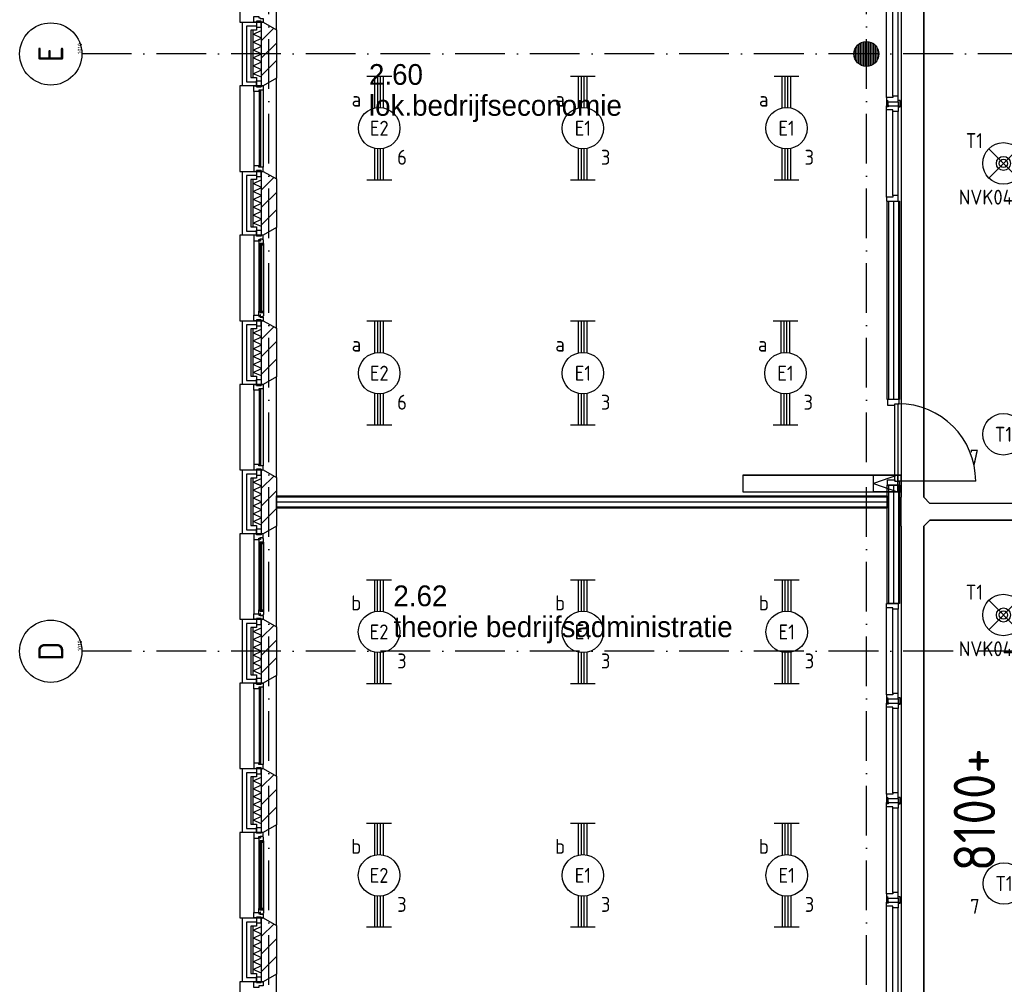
# Model space of a CAD drawing. Header units: millimetres. Extents: x -6587 to 112313, y 244 to 84344.
# Tile 6 of 63: x 14595 to 26460, y 23292 to 34920. Entities that reach past the tile are written whole.
import ezdxf
from ezdxf.enums import TextEntityAlignment as Align

# ---------------------------------------------------------------- set-up
doc = ezdxf.new("R2010")
doc.units = ezdxf.units.MM
doc.header["$LTSCALE"] = 100
doc.linetypes.add('B-SL0', pattern=[100000000.0, 0, -100000000.0])
doc.linetypes.add('DASHDOT', pattern=[9, 6, -1.5, 0, -1.5])
doc.layers.get('0').update_dxf_attribs({"color": 9, "linetype": 'CONTINUOUS'})
for name, color, linetype in [('AL$1----_TEKST', 7, 'CONTINUOUS'), ('AL$7----_STRAMIEN', 1, 'DASHDOT'), ('AL21----_BUITENWAND', 4, 'CONTINUOUS'), ('AL21K---_ISOLATIE', 1, 'CONTINUOUS'), ('AL22----_BINNENWAND', 7, 'CONTINUOUS'), ('AL28----_KONSTRUKTIE', 3, 'CONTINUOUS'), ('AL31----_BUITENKOZ', 7, 'CONTINUOUS'), ('AL32----_BINNENKOZ', 7, 'CONTINUOUS'), ('AL32----_DRAAIRICHTING', 1, 'CONTINUOUS'), ('ALL-----_REFLIJNEN', 8, 'CONTINUOUS'), ('ALN-----_BLOCKNAAM', 2, 'CONTINUOUS'), ('ALXA3---_VOLZWART', 14, 'CONTINUOUS'), ('ALXAA---_GEWBETON', 12, 'CONTINUOUS'), ('ALXAB---_PREFABBETON', 1, 'CONTINUOUS'), ('BOUW', 8, 'CONTINUOUS'), ('EB63101-_ATTRIB', 2, 'CONTINUOUS'), ('EB63501-_ATTRIB', 2, 'CONTINUOUS'), ('EL63101-_LICHT-ARM', 3, 'CONTINUOUS'), ('EL63501-_NOODVRL-ARM', 3, 'CONTINUOUS'), ('KABELGOOT1', 8, 'CONTINUOUS'), ('LIJN025', 10, 'CONTINUOUS')]:
    doc.layers.add(name, color=color, linetype=linetype)
doc.styles.add('1_8', font='iso', dxfattribs={"width": 0.7, "height": 1.8})
doc.styles.add('2_0', font='iso', dxfattribs={"height": 200})
doc.styles.add('BURO-025', font='BUROFONT.shx', dxfattribs={"height": 250})
doc.styles.add('NORATT', font='isocp.shx')
doc.styles.get("Standard").update_dxf_attribs({"font": 'iso.shx'})

# ---------------------------------------------------------------- blocks, each defined once
blk = doc.blocks.new('ES3G00')
blk.add_circle((0, 0), 2.5)
at = {"color": 6, "style": '1_8'}
for tag, flags, p in [('SCHAK', 8, (3.5, 2.75)), ('A_CODE', 8, (0, 0)), ('GROEP', 8, (-3.5, -2.75)), ('KAST', 9, (3.5, -2.75))]:
    blk.add_attdef(tag, text='', height=1.8, dxfattribs=dict(at, flags=flags)).set_placement(p, align=Align.MIDDLE)
blk = doc.blocks.new('EJ3T20')
at = {"color": 0}
for p, q in [((-6.25, -1.5), (-6.25, 1.5)), ((6.25, -1.5), (6.25, 1.5)), ((-6.25, 0.52), (-2.44, 0.52)), ((-6.25, 0.17), (-2.49, 0.17)), ((2.44, 0.52), (6.25, 0.52)), ((2.49, 0.17), (6.25, 0.17)), ((-6.25, -0.17), (-2.49, -0.17)), ((-6.25, -0.52), (-2.44, -0.52)), ((2.44, -0.52), (6.25, -0.52)), ((2.49, -0.17), (6.25, -0.17))]:
    blk.add_line(p, q, dxfattribs=at)
blk.add_circle((0, 0), 2.5, dxfattribs=at)
at = {"color": 6, "style": '1_8'}
for tag, flags, p in [('SCHAK', 8, (3.5, 2.75)), ('A_CODE', 8, (0, 0)), ('GROEP', 8, (-3.5, -2.75)), ('KAST', 9, (3.5, -2.75))]:
    blk.add_attdef(tag, text='', height=1.8, dxfattribs=dict(at, flags=flags)).set_placement(p, align=Align.MIDDLE)
blk = doc.blocks.new('ES3G01')
at = {"color": 0}
for p, q in [((-1.77, 1.77), (1.77, -1.77)), ((1.77, 1.77), (-1.77, -1.77))]:
    blk.add_line(p, q, dxfattribs=at)
at = {"color": 6}
blk.add_lwpolyline([(1.77, -1.77), (1.75, -1.75)], dxfattribs=at)
blk.add_circle((0, 0), 2.5)
at = {"color": 0}
for radius in [0.85, 0.5]:
    blk.add_circle((0, 0), radius, dxfattribs=at)
at = {"color": 6, "style": '1_8'}
for tag, flags, p in [('A_CODE', 8, (-3.5, 2.75)), ('SCHAK', 8, (3.5, 2.75)), ('GROEP', 8, (-3.5, -2.75)), ('KAST', 9, (3.5, -2.75))]:
    blk.add_attdef(tag, text='', height=1.8, dxfattribs=dict(at, flags=flags)).set_placement(p, align=Align.MIDDLE)
blk = doc.blocks.new('1010')
at = {"layer": 'AL$7----_STRAMIEN', "color": 7, "linetype": 'Continuous'}
blk.add_circle((0, 750), 750, dxfattribs=at)
at = {"layer": 'AL$7----_STRAMIEN', "color": 3, "linetype": 'Continuous'}
blk.add_attdef('STR-NAAM', text='', height=600, rotation=360, dxfattribs=at).set_placement((0, 750), align=Align.MIDDLE)
at = {"layer": 'ALN-----_BLOCKNAAM', "linetype": 'Continuous'}
blk.add_text('1010', height=100, dxfattribs=at).set_placement((0, 0))
blk = doc.blocks.new('EH100001')
at = {"linetype": 'ByBlock'}
for p, q in [((1, 0.5, 1), (0, 0.5, 1)), ((0, -0.5, 1), (1, -0.5, 1))]:
    blk.add_line(p, q, dxfattribs=at)
blk.add_lwpolyline([(0, -0.5), (1, 0), (0, 0.5)], dxfattribs=at)
blk.add_lwpolyline([(0, -0.5), (1, 0), (0, 0.5)], dxfattribs=at)
blk.add_lwpolyline([(1, -0.5), (0, -0.5), (0, 0.5), (1, 0.5)], close=True, dxfattribs=at)
at = {"linetype": 'ByBlock', "invisible_edges": 15}
for points in [[(1, -0.5), (0, -0.5), (0, 0.5), (1, 0.5)], [(0, 0.5), (1, 0.5), (1, 0.5, 1), (0, 0.5, 1)], [(0, -0.5, 1), (1, -0.5, 1), (1, -0.5), (0, -0.5)]]:
    blk.add_3dface(points, dxfattribs=at)
at = {"style": '2_0', "flags": 8}
blk.add_attdef('FUNCTIE', text='', height=0.5, dxfattribs=at).set_placement((0.5, 0), align=Align.MIDDLE)
at = {"flags": 9}
blk.add_attdef('SCHOT', text='', height=0.5, dxfattribs=at).set_placement((0.5, 0), align=Align.MIDDLE)
blk = doc.blocks.new('EH100000')
at = {"linetype": 'ByBlock'}
for p, q in [((1, 0.5), (0, 0.5)), ((1, 0.5, 1), (0, 0.5, 1)), ((0, -0.5, 1), (1, -0.5, 1)), ((1, -0.5), (0, -0.5))]:
    blk.add_line(p, q, dxfattribs=at)
at = {"linetype": 'ByBlock', "invisible_edges": 15}
for points in [[(1, -0.5), (0, -0.5), (0, 0.5), (1, 0.5)], [(0, 0.5), (1, 0.5), (1, 0.5, 1), (0, 0.5, 1)], [(0, -0.5, 1), (1, -0.5, 1), (1, -0.5), (0, -0.5)]]:
    blk.add_3dface(points, dxfattribs=at)
at = {"linetype": 'ByBlock', "style": '2_0', "flags": 8}
blk.add_attdef('FUNCTIE', text='', height=0.5, dxfattribs=at).set_placement((0.5, 0), align=Align.MIDDLE)
at = {"linetype": 'ByBlock', "flags": 9}
blk.add_attdef('SCHOT', text='', height=0.5, dxfattribs=at).set_placement((0.5, 0), align=Align.MIDDLE)
blk = doc.blocks.new('EH100005')
blk.add_lwpolyline([(-1, -0.5), (0, -0.5), (0, 0.5), (-1, 0.5)])
at = {"style": '2_0', "flags": 9}
blk.add_attdef('HULPSTUK', text='', height=0.5, dxfattribs=at).set_placement((0, 0), align=Align.MIDDLE)
blk = doc.blocks.new('KG3FEF')
at = {"linetype": 'B-SL0'}
for p, q in [((-175, 135), (-175, -135)), ((175, -135), (175, 135)), ((-100, -210), (100, -210))]:
    blk.add_line(p, q, dxfattribs=at)
at = {"linetype": 'ByBlock'}
for points in [[(-175, 135), (0, 135), (0, 135), (175, 135)], [(-100, -210), (-100, -210), (-175, -135), (-175, -135)], [(175, -135), (175, -135), (100, -210), (100, -210)]]:
    blk.add_lwpolyline(points, dxfattribs=at)
at = {"flags": 3}
blk.add_attdef('HULPSTUK', (0, 0), '', height=1, rotation=270, dxfattribs=at)
blk = doc.blocks.new('A$Cb38f1ce1')
at = {"layer": 'ALXAA---_GEWBETON'}
h = blk.add_hatch(dxfattribs=at)
h.set_pattern_fill('GEWPBET', color=8, scale=100, angle=90, style=0)
h.set_pattern_definition([(90, (21547.848, 27979.993), (-20, 6e-15), [])])
edge = h.paths.add_edge_path()
edge.add_arc((21548, 27980), 150, 0, 360)
at = {"layer": 'AL$7----_STRAMIEN', "color": 1}
for p, q in [((14348, 1456), (14348, 70113)), ((31593, 27980), (12094, 27980)), ((31593, 20780), (12094, 20780))]:
    blk.add_line(p, q, dxfattribs=at)
blk.add_lwpolyline([(21548, 1456), (21548, 70088)], dxfattribs=at)
at = {"layer": 'AL21----_BUITENWAND', "color": 8}
for p, q in [((14028, 27595), (14028, 28365)), ((14028, 28365), (14197, 28365)), ((14197, 28365), (14197, 28265)), ((14197, 28265), (14128, 28265)), ((14128, 28265), (14128, 27695)), ((14128, 27695), (14197, 27695)), ((14197, 27695), (14197, 27595)), ((14197, 27595), (14028, 27595)), ((14028, 25795), (14028, 26565)), ((14028, 26565), (14197, 26565)), ((14197, 26465), (14128, 26465)), ((14128, 26465), (14128, 25895)), ((14197, 26565), (14197, 26465)), ((14128, 25895), (14197, 25895)), ((14197, 25895), (14197, 25795)), ((14197, 25795), (14028, 25795)), ((14028, 23995), (14028, 24765)), ((14028, 24765), (14197, 24765)), ((14197, 24765), (14197, 24665)), ((14197, 24665), (14128, 24665)), ((14128, 24665), (14128, 24095)), ((14128, 24095), (14197, 24095)), ((14197, 24095), (14197, 23995)), ((14197, 23995), (14028, 23995)), ((14028, 22195), (14028, 22965)), ((14028, 22965), (14197, 22965)), ((14197, 22965), (14197, 22865)), ((14197, 22865), (14128, 22865)), ((14128, 22865), (14128, 22295)), ((14197, 22195), (14028, 22195)), ((14128, 22295), (14197, 22295)), ((14197, 22295), (14197, 22195)), ((14028, 20395), (14028, 21165)), ((14028, 21165), (14197, 21165)), ((14197, 21165), (14197, 21065)), ((14197, 21065), (14128, 21065)), ((14128, 21065), (14128, 20495)), ((14128, 20495), (14197, 20495)), ((14197, 20495), (14197, 20395)), ((14197, 20395), (14028, 20395)), ((14028, 18595), (14028, 19365)), ((14028, 19365), (14197, 19365)), ((14197, 19365), (14197, 19265)), ((14197, 19265), (14128, 19265)), ((14128, 19265), (14128, 18695)), ((14128, 18695), (14197, 18695)), ((14197, 18695), (14197, 18595)), ((14197, 18595), (14028, 18595)), ((14028, 16795), (14028, 17565)), ((14028, 17565), (14197, 17565)), ((14197, 17565), (14197, 17465)), ((14197, 17465), (14128, 17465)), ((14128, 17465), (14128, 16895)), ((14128, 16895), (14197, 16895)), ((14197, 16895), (14197, 16795)), ((14197, 16795), (14028, 16795))]:
    blk.add_line(p, q, dxfattribs=at)
at = {"layer": 'AL21K---_ISOLATIE', "color": 8, "linetype": 'Continuous'}
for p, q in [((14158, 27695), (14158, 28265)), ((14158, 28217), (14258, 28261)), ((14258, 27695), (14258, 28265)), ((14258, 28170), (14158, 28217)), ((14158, 28122), (14258, 28170)), ((14258, 28075), (14158, 28122)), ((14158, 28027), (14258, 28075)), ((14258, 27980), (14158, 28027)), ((14158, 27932), (14258, 27980)), ((14258, 27885), (14158, 27932)), ((14158, 27837), (14258, 27885)), ((14258, 27790), (14158, 27837)), ((14158, 27742), (14258, 27790)), ((14258, 27699), (14158, 27742)), ((14158, 25895), (14158, 26465)), ((14158, 26417), (14258, 26461)), ((14258, 25895), (14258, 26465)), ((14258, 26370), (14158, 26417)), ((14158, 26322), (14258, 26370)), ((14258, 26275), (14158, 26322)), ((14158, 26227), (14258, 26275)), ((14258, 26180), (14158, 26227)), ((14158, 26132), (14258, 26180)), ((14258, 26085), (14158, 26132)), ((14158, 26037), (14258, 26085)), ((14258, 25990), (14158, 26037)), ((14158, 25942), (14258, 25990)), ((14258, 25899), (14158, 25942)), ((14158, 24095), (14158, 24665)), ((14158, 24617), (14258, 24661)), ((14258, 24570), (14158, 24617)), ((14158, 24522), (14258, 24570)), ((14258, 24095), (14258, 24665)), ((14258, 24475), (14158, 24522)), ((14158, 24427), (14258, 24475)), ((14258, 24380), (14158, 24427)), ((14158, 24332), (14258, 24380)), ((14258, 24285), (14158, 24332)), ((14158, 24237), (14258, 24285)), ((14258, 24190), (14158, 24237)), ((14158, 24142), (14258, 24190)), ((14258, 24099), (14158, 24142)), ((14158, 22295), (14158, 22865)), ((14158, 22817), (14258, 22861)), ((14258, 22770), (14158, 22817)), ((14258, 22295), (14258, 22865)), ((14158, 22722), (14258, 22770)), ((14258, 22675), (14158, 22722)), ((14158, 22627), (14258, 22675)), ((14258, 22580), (14158, 22627)), ((14158, 22532), (14258, 22580)), ((14258, 22485), (14158, 22532)), ((14158, 22437), (14258, 22485)), ((14258, 22390), (14158, 22437)), ((14158, 22342), (14258, 22390)), ((14258, 22299), (14158, 22342)), ((14158, 20495), (14158, 21065)), ((14158, 21017), (14258, 21061)), ((14258, 20970), (14158, 21017)), ((14258, 20495), (14258, 21065)), ((14158, 20922), (14258, 20970)), ((14258, 20875), (14158, 20922)), ((14158, 20827), (14258, 20875)), ((14258, 20780), (14158, 20827)), ((14158, 20732), (14258, 20780)), ((14258, 20685), (14158, 20732)), ((14158, 20637), (14258, 20685)), ((14258, 20590), (14158, 20637)), ((14158, 20542), (14258, 20590)), ((14258, 20499), (14158, 20542)), ((14158, 18695), (14158, 19265)), ((14158, 19217), (14258, 19261)), ((14258, 18695), (14258, 19265)), ((14258, 19170), (14158, 19217)), ((14158, 19122), (14258, 19170)), ((14258, 19075), (14158, 19122)), ((14158, 19027), (14258, 19075)), ((14258, 18980), (14158, 19027)), ((14158, 18932), (14258, 18980)), ((14258, 18885), (14158, 18932)), ((14158, 18837), (14258, 18885)), ((14258, 18790), (14158, 18837)), ((14158, 18742), (14258, 18790)), ((14258, 18699), (14158, 18742)), ((14158, 16895), (14158, 17465)), ((14158, 17417), (14258, 17461)), ((14258, 16895), (14258, 17465)), ((14258, 17370), (14158, 17417)), ((14158, 17322), (14258, 17370)), ((14258, 17275), (14158, 17322)), ((14158, 17227), (14258, 17275)), ((14258, 17180), (14158, 17227)), ((14158, 17132), (14258, 17180)), ((14258, 17085), (14158, 17132)), ((14158, 17037), (14258, 17085)), ((14258, 16990), (14158, 17037)), ((14158, 16942), (14258, 16990)), ((14258, 16899), (14158, 16942))]:
    blk.add_line(p, q, dxfattribs=at)
at = {"layer": 'AL22----_BINNENWAND', "color": 8}
for p, q in [((21798, 26055), (21798, 26205)), ((21798, 23814), (21798, 26205)), ((21798, 26205), (21948, 26205)), ((21948, 26205), (21948, 23814)), ((21948, 23814), (21798, 23814)), ((21798, 21355), (21798, 22780)), ((21798, 22780), (21948, 22780)), ((21948, 22780), (21948, 21355)), ((14438, 22655), (21798, 22655)), ((14438, 22505), (14438, 22655)), ((18792, 22655), (18942, 22655)), ((21798, 22655), (21798, 22505)), ((21798, 22505), (14438, 22505)), ((21948, 21355), (21798, 21355))]:
    blk.add_line(p, q, dxfattribs=at)
at = {"layer": 'AL22----_BINNENWAND', "color": 8, "linetype": 'Continuous'}
for p, q in [((21813, 26205), (21813, 23814)), ((21933, 26205), (21933, 23814)), ((21813, 22780), (21813, 21355)), ((21933, 22780), (21933, 21355)), ((14438, 22640), (21798, 22640)), ((14438, 22520), (21798, 22520))]:
    blk.add_line(p, q, dxfattribs=at)
at = {"layer": 'AL28----_KONSTRUKTIE', "color": 8}
for p, q in [((14258, 28365), (14278, 28365)), ((14258, 27595), (14258, 28365)), ((14278, 28365), (14438, 28273)), ((14438, 28273), (14438, 27687)), ((14438, 27687), (14278, 27595)), ((14278, 27595), (14258, 27595)), ((14258, 26565), (14278, 26565)), ((14258, 25795), (14258, 26565)), ((14278, 26565), (14438, 26473)), ((14438, 26473), (14438, 25887)), ((14438, 25887), (14278, 25795)), ((14278, 25795), (14258, 25795)), ((14258, 24765), (14278, 24765)), ((14258, 23995), (14258, 24765)), ((14278, 24765), (14438, 24673)), ((14438, 24673), (14438, 24087)), ((14438, 24087), (14278, 23995)), ((14278, 23995), (14258, 23995)), ((14258, 22965), (14278, 22965)), ((14258, 22195), (14258, 22965)), ((14278, 22965), (14438, 22873)), ((14438, 22873), (14438, 22287)), ((14278, 22195), (14258, 22195)), ((14438, 22287), (14278, 22195)), ((14258, 21165), (14278, 21165)), ((14258, 20395), (14258, 21165)), ((14278, 21165), (14438, 21073)), ((14438, 21073), (14438, 20487)), ((14438, 20487), (14278, 20395)), ((14278, 20395), (14258, 20395)), ((14258, 19365), (14278, 19365)), ((14258, 18595), (14258, 19365)), ((14278, 19365), (14438, 19273)), ((14438, 19273), (14438, 18687)), ((14438, 18687), (14278, 18595)), ((14278, 18595), (14258, 18595)), ((14258, 17565), (14278, 17565)), ((14258, 16795), (14258, 17565)), ((14278, 17565), (14438, 17473)), ((14438, 17473), (14438, 16887)), ((14438, 16887), (14278, 16795)), ((14278, 16795), (14258, 16795))]:
    blk.add_line(p, q, dxfattribs=at)
blk.add_circle((21548, 27980), 150, dxfattribs=at)
at = {"layer": 'AL31----_BUITENKOZ', "color": 8}
for points in [[(14278, 28365), (14438, 28273), (14438, 29487), (14278, 29395), (13998, 29395), (13998, 28365)], [(14278, 28365), (14253, 28365), (14253, 28375), (14197, 28375), (14197, 28365), (14164, 28365), (14164, 28432), (14227, 28432), (14227, 28415), (14242, 28415), (14242, 28409), (14278, 28409)], [(14253, 28375), (14197, 28375), (14197, 28304), (14253, 28304)], [(14278, 26565), (14438, 26473), (14438, 27687), (14278, 27595), (13998, 27595), (13998, 26565)], [(14253, 27585), (14197, 27585), (14197, 27656), (14253, 27656)], [(14253, 26575), (14197, 26575), (14197, 26504), (14253, 26504)], [(14278, 24765), (14438, 24673), (14438, 25887), (14278, 25795), (13998, 25795), (13998, 24765)], [(14278, 25795), (14253, 25795), (14253, 25785), (14197, 25785), (14197, 25795), (14164, 25795), (14164, 25728), (14227, 25728), (14227, 25745), (14242, 25745), (14242, 25751), (14278, 25751)], [(14253, 25785), (14197, 25785), (14197, 25856), (14253, 25856)], [(14281, 25738), (14276, 25741), (14276, 25748), (14247, 25748), (14247, 25725), (14242, 25725), (14242, 25733), (14227, 25733), (14227, 25728), (14227, 25681), (14240, 25679), (14240, 25696), (14281, 25696)], [(14278, 25696), (14265, 25696), (14265, 25679), (14278, 25679)], [(14278, 24765), (14253, 24765), (14253, 24775), (14197, 24775), (14197, 24765), (14164, 24765), (14164, 24832), (14227, 24832), (14227, 24815), (14242, 24815), (14242, 24809), (14278, 24809)], [(14281, 24822), (14276, 24819), (14276, 24812), (14247, 24812), (14247, 24835), (14242, 24835), (14242, 24827), (14227, 24827), (14227, 24832), (14227, 24879), (14240, 24881), (14240, 24864), (14281, 24864)], [(14278, 24864), (14265, 24864), (14265, 24881), (14278, 24881)], [(14253, 24775), (14197, 24775), (14197, 24704), (14253, 24704)], [(14278, 22965), (14438, 22873), (14438, 24087), (14278, 23995), (13998, 23995), (13998, 22965)], [(14253, 23985), (14197, 23985), (14197, 24056), (14253, 24056)], [(14253, 22975), (14197, 22975), (14197, 22904), (14253, 22904)], [(14278, 21165), (14438, 21073), (14438, 22287), (14278, 22195), (13998, 22195), (13998, 21165)], [(14278, 22195), (14253, 22195), (14253, 22185), (14197, 22185), (14197, 22195), (14164, 22195), (14164, 22128), (14227, 22128), (14227, 22145), (14242, 22145), (14242, 22151), (14278, 22151)], [(14253, 22185), (14197, 22185), (14197, 22256), (14253, 22256)], [(14281, 22138), (14276, 22141), (14276, 22148), (14247, 22148), (14247, 22125), (14242, 22125), (14242, 22133), (14227, 22133), (14227, 22128), (14227, 22081), (14240, 22079), (14240, 22096), (14281, 22096)], [(14278, 22096), (14265, 22096), (14265, 22079), (14278, 22079)], [(14281, 21222), (14276, 21219), (14276, 21212), (14247, 21212), (14247, 21235), (14242, 21235), (14242, 21227), (14227, 21227), (14227, 21232), (14227, 21279), (14240, 21281), (14240, 21264), (14281, 21264)], [(14278, 21264), (14265, 21264), (14265, 21281), (14278, 21281)], [(14278, 21165), (14253, 21165), (14253, 21175), (14197, 21175), (14197, 21165), (14164, 21165), (14164, 21232), (14227, 21232), (14227, 21215), (14242, 21215), (14242, 21209), (14278, 21209)], [(14253, 21175), (14197, 21175), (14197, 21104), (14253, 21104)], [(14278, 19365), (14438, 19273), (14438, 20487), (14278, 20395), (13998, 20395), (13998, 19365)], [(14253, 20385), (14197, 20385), (14197, 20456), (14253, 20456)], [(14253, 19375), (14197, 19375), (14197, 19304), (14253, 19304)], [(14278, 17565), (14438, 17473), (14438, 18687), (14278, 18595), (13998, 18595), (13998, 17565)], [(14253, 18585), (14197, 18585), (14197, 18656), (14253, 18656)], [(14278, 18595), (14253, 18595), (14253, 18585), (14197, 18585), (14197, 18595), (14164, 18595), (14164, 18528), (14227, 18528), (14227, 18545), (14242, 18545), (14242, 18551), (14278, 18551)], [(14281, 18538), (14276, 18541), (14276, 18548), (14247, 18548), (14247, 18525), (14242, 18525), (14242, 18533), (14227, 18533), (14227, 18528), (14227, 18481), (14240, 18479), (14240, 18496), (14281, 18496)], [(14278, 18496), (14265, 18496), (14265, 18479), (14278, 18479)], [(14281, 17622), (14276, 17619), (14276, 17612), (14247, 17612), (14247, 17635), (14242, 17635), (14242, 17627), (14227, 17627), (14227, 17632), (14227, 17679), (14240, 17681), (14240, 17664), (14281, 17664)], [(14278, 17664), (14265, 17664), (14265, 17681), (14278, 17681)], [(14278, 17565), (14253, 17565), (14253, 17575), (14197, 17575), (14197, 17565), (14164, 17565), (14164, 17632), (14227, 17632), (14227, 17615), (14242, 17615), (14242, 17609), (14278, 17609)], [(14253, 17575), (14197, 17575), (14197, 17504), (14253, 17504)], [(14278, 15765), (14438, 15673), (14438, 16887), (14278, 16795), (13998, 16795), (13998, 15765)], [(14253, 16785), (14197, 16785), (14197, 16856), (14253, 16856)]]:
    blk.add_lwpolyline(points, close=True, dxfattribs=at)
at = {"layer": 'AL31----_BUITENKOZ', "color": 8, "linetype": 'Continuous'}
for points in [[(14278, 27545), (14278, 27545), (14227, 27545), (14227, 27528), (14164, 27528), (14164, 27528), (14164, 27528), (14164, 27528), (14164, 27528), (14164, 27595), (14197, 27595), (14197, 27585), (14253, 27585), (14253, 27595), (14253, 27595), (14278, 27595)], [(14252, 27540), (14231, 27540), (14231, 26620), (14252, 26620)], [(14278, 26615), (14278, 26615), (14227, 26615), (14227, 26632), (14164, 26632), (14164, 26632), (14164, 26632), (14164, 26632), (14164, 26632), (14164, 26565), (14197, 26565), (14197, 26575), (14253, 26575), (14253, 26565), (14253, 26565), (14278, 26565)], [(14263, 25694), (14242, 25694), (14242, 24866), (14263, 24866)], [(14278, 23945), (14278, 23945), (14227, 23945), (14227, 23928), (14164, 23928), (14164, 23928), (14164, 23928), (14164, 23928), (14164, 23928), (14164, 23995), (14197, 23995), (14197, 23985), (14253, 23985), (14253, 23995), (14253, 23995), (14278, 23995)], [(14252, 23940), (14231, 23940), (14231, 23020), (14252, 23020)], [(14278, 23015), (14278, 23015), (14227, 23015), (14227, 23032), (14164, 23032), (14164, 23032), (14164, 23032), (14164, 23032), (14164, 23032), (14164, 22965), (14197, 22965), (14197, 22975), (14253, 22975), (14253, 22965), (14253, 22965), (14278, 22965)], [(14263, 22094), (14242, 22094), (14242, 21266), (14263, 21266)], [(14278, 20345), (14278, 20345), (14227, 20345), (14227, 20328), (14164, 20328), (14164, 20328), (14164, 20328), (14164, 20328), (14164, 20328), (14164, 20395), (14197, 20395), (14197, 20385), (14253, 20385), (14253, 20395), (14253, 20395), (14278, 20395)], [(14252, 20340), (14231, 20340), (14231, 19420), (14252, 19420)], [(14278, 19415), (14278, 19415), (14227, 19415), (14227, 19432), (14164, 19432), (14164, 19432), (14164, 19432), (14164, 19432), (14164, 19432), (14164, 19365), (14197, 19365), (14197, 19375), (14253, 19375), (14253, 19365), (14253, 19365), (14278, 19365)], [(14263, 18494), (14242, 18494), (14242, 17666), (14263, 17666)], [(14278, 16745), (14278, 16745), (14227, 16745), (14227, 16728), (14164, 16728), (14164, 16728), (14164, 16728), (14164, 16728), (14164, 16728), (14164, 16795), (14197, 16795), (14197, 16785), (14253, 16785), (14253, 16795), (14253, 16795), (14278, 16795)]]:
    blk.add_lwpolyline(points, close=True, dxfattribs=at)
at = {"layer": 'AL31----_BUITENKOZ', "color": 8}
for points in [[(14164, 27528), (14164, 26632)], [(14278, 27545), (14278, 26615)], [(14164, 25728), (14164, 24832)], [(14227, 25681), (14227, 24879)], [(14281, 25696), (14281, 24864)], [(14164, 23928), (14164, 23032)], [(14278, 23945), (14278, 23015)], [(14164, 22128), (14164, 21232)], [(14227, 22081), (14227, 21279)], [(14281, 22096), (14281, 21264)], [(14164, 20328), (14164, 19432)], [(14278, 20345), (14278, 19415)], [(14164, 18528), (14164, 17632)], [(14227, 18481), (14227, 17679)], [(14281, 18496), (14281, 17664)]]:
    blk.add_lwpolyline(points, dxfattribs=at)
at = {"layer": 'AL32----_BINNENKOZ', "color": 8}
for points in [[(21791, 27455), (21791, 28505)], [(21867, 27472), (21867, 28488)], [(21930, 27472), (21930, 28488)], [(21791, 27405), (21930, 27405), (21930, 27472), (21867, 27472), (21867, 27455), (21791, 27455), (21791, 27405)], [(21810, 27355), (21810, 27342), (21792, 27342), (21792, 27405), (21792, 27418), (21810, 27418)], [(21935, 27355), (21935, 27342), (21953, 27342), (21953, 27405), (21953, 27418), (21935, 27418)], [(21791, 27355), (21930, 27355), (21930, 27288), (21867, 27288), (21867, 27305), (21791, 27305), (21791, 27355)], [(21791, 26255), (21791, 27305)], [(21816, 27355), (21810, 27355), (21810, 27405), (21816, 27405)], [(21930, 27355), (21935, 27355), (21935, 27405), (21930, 27405)], [(21867, 26272), (21867, 27288)], [(21930, 26272), (21930, 27288)], [(21791, 26205), (21930, 26205), (21930, 26272), (21867, 26272), (21867, 26255), (21791, 26255), (21791, 26205)], [(21942, 23814), (21803, 23814), (21803, 23747), (21891, 23747), (21891, 23764), (21942, 23764), (21942, 23814)], [(21891, 22830), (21891, 23764)], [(21931, 22830), (21931, 23764)], [(21942, 22780), (21803, 22780), (21803, 22847), (21891, 22847), (21891, 22830), (21942, 22830), (21942, 22780)], [(21791, 21355), (21930, 21355), (21930, 21288), (21867, 21288), (21867, 21305), (21791, 21305), (21791, 21355)], [(21791, 20255), (21791, 21305)], [(21867, 20272), (21867, 21288)], [(21930, 20272), (21930, 21288)], [(21791, 20205), (21930, 20205), (21930, 20272), (21867, 20272), (21867, 20255), (21791, 20255), (21791, 20205)], [(21810, 20155), (21810, 20142), (21792, 20142), (21792, 20205), (21792, 20218), (21810, 20218)], [(21816, 20155), (21810, 20155), (21810, 20205), (21816, 20205)], [(21930, 20155), (21935, 20155), (21935, 20205), (21930, 20205)], [(21935, 20155), (21935, 20142), (21953, 20142), (21953, 20205), (21953, 20218), (21935, 20218)], [(21791, 20155), (21930, 20155), (21930, 20088), (21867, 20088), (21867, 20105), (21791, 20105), (21791, 20155)], [(21791, 19055), (21791, 20105)], [(21867, 19072), (21867, 20088)], [(21930, 19072), (21930, 20088)], [(21791, 19005), (21930, 19005), (21930, 19072), (21867, 19072), (21867, 19055), (21791, 19055), (21791, 19005)], [(21810, 18955), (21810, 18942), (21792, 18942), (21792, 19005), (21792, 19018), (21810, 19018)], [(21816, 18955), (21810, 18955), (21810, 19005), (21816, 19005)], [(21930, 18955), (21935, 18955), (21935, 19005), (21930, 19005)], [(21935, 18955), (21935, 18942), (21953, 18942), (21953, 19005), (21953, 19018), (21935, 19018)], [(21791, 18955), (21930, 18955), (21930, 18888), (21867, 18888), (21867, 18905), (21791, 18905), (21791, 18955)], [(21791, 17855), (21791, 18905)], [(21867, 17872), (21867, 18888)], [(21930, 17872), (21930, 18888)], [(21791, 17805), (21930, 17805), (21930, 17872), (21867, 17872), (21867, 17855), (21791, 17855), (21791, 17805)], [(21810, 17755), (21810, 17742), (21792, 17742), (21792, 17805), (21792, 17818), (21810, 17818)], [(21816, 17755), (21810, 17755), (21810, 17805), (21816, 17805)], [(21930, 17755), (21935, 17755), (21935, 17805), (21930, 17805)], [(21935, 17755), (21935, 17742), (21953, 17742), (21953, 17805), (21953, 17818), (21935, 17818)], [(21791, 17755), (21930, 17755), (21930, 17688), (21867, 17688), (21867, 17705), (21791, 17705), (21791, 17755)], [(21791, 16655), (21791, 17705)], [(21867, 16672), (21867, 17688)], [(21930, 16672), (21930, 17688)]]:
    blk.add_lwpolyline(points, dxfattribs=at)
at = {"layer": 'AL32----_DRAAIRICHTING', "color": 8}
blk.add_lwpolyline([(22865, 22830), (21931, 22830)], dxfattribs=at)
blk.add_arc((21931, 22830), 934, 0, 90, dxfattribs=at)
at = {"layer": 'ALL-----_REFLIJNEN', "color": 8, "linetype": 'Continuous'}
for p, q in [((14197, 28315), (14078, 28315)), ((14078, 28315), (14078, 27645)), ((14078, 27645), (14197, 27645)), ((14197, 26515), (14078, 26515)), ((14078, 26515), (14078, 25845)), ((21873, 26205), (21873, 23814)), ((14078, 25845), (14197, 25845)), ((14197, 24715), (14078, 24715)), ((14078, 24715), (14078, 24045)), ((14078, 24045), (14197, 24045)), ((14197, 22915), (14078, 22915)), ((14078, 22915), (14078, 22245)), ((21873, 22780), (21873, 21355)), ((14438, 22580), (21798, 22580)), ((14078, 22245), (14197, 22245)), ((14197, 21115), (14078, 21115)), ((14078, 21115), (14078, 20445)), ((14078, 20445), (14197, 20445)), ((14197, 19315), (14078, 19315)), ((14078, 19315), (14078, 18645)), ((14078, 18645), (14197, 18645)), ((14197, 17515), (14078, 17515)), ((14078, 17515), (14078, 16845)), ((14078, 16845), (14197, 16845))]:
    blk.add_line(p, q, dxfattribs=at)
at = {"layer": 'ALXA3---_VOLZWART', "color": 8}
for p, q in [((14197, 28315), (14078, 28315)), ((14078, 28315), (14078, 27645)), ((14078, 27645), (14197, 27645)), ((14197, 26515), (14078, 26515)), ((14078, 26515), (14078, 25845)), ((14078, 25845), (14197, 25845)), ((14197, 24715), (14078, 24715)), ((14078, 24715), (14078, 24045)), ((14078, 24045), (14197, 24045)), ((14197, 22915), (14078, 22915)), ((14078, 22915), (14078, 22245)), ((14078, 22245), (14197, 22245)), ((14197, 21115), (14078, 21115)), ((14078, 21115), (14078, 20445)), ((14078, 20445), (14197, 20445)), ((14197, 19315), (14078, 19315)), ((14078, 19315), (14078, 18645)), ((14078, 18645), (14197, 18645)), ((14197, 17515), (14078, 17515)), ((14078, 17515), (14078, 16845)), ((14078, 16845), (14197, 16845))]:
    blk.add_line(p, q, dxfattribs=at)
at = {"layer": 'ALXAB---_PREFABBETON', "color": 8}
for p, q in [((14258, 28356), (14267, 28365)), ((14258, 28144), (14405, 28291)), ((14258, 27932), (14438, 28112)), ((14258, 27720), (14438, 27900)), ((14258, 26556), (14267, 26565)), ((14258, 26344), (14405, 26491)), ((14258, 26132), (14438, 26312)), ((14258, 25920), (14438, 26100)), ((14258, 24756), (14267, 24765)), ((14258, 24544), (14405, 24691)), ((14258, 24332), (14438, 24512)), ((14258, 24120), (14438, 24300)), ((14258, 22956), (14267, 22965)), ((14258, 22744), (14405, 22891)), ((14258, 22532), (14438, 22712)), ((14258, 22320), (14438, 22500)), ((14258, 21156), (14267, 21165)), ((14258, 20944), (14405, 21091)), ((14258, 20732), (14438, 20912)), ((14258, 20520), (14438, 20700)), ((14258, 19356), (14267, 19365)), ((14258, 19144), (14405, 19291)), ((14258, 18932), (14438, 19112)), ((14258, 18720), (14438, 18900)), ((14258, 17556), (14267, 17565)), ((14258, 17344), (14405, 17491)), ((14258, 17132), (14438, 17312)), ((14258, 16920), (14438, 17100))]:
    blk.add_line(p, q, dxfattribs=at)
at = {"layer": 'AL$7----_STRAMIEN', "xscale": 0.5, "yscale": 0.5, "zscale": 0.5, "rotation": 90}
for p, values in [((12094, 27980), {'STR-NAAM': 'E'}), ((12094, 20780), {'STR-NAAM': 'D'})]:
    blk.add_blockref('1010', p, dxfattribs=at).add_auto_attribs(values)
at = {"layer": 'KABELGOOT1', "zscale": 60}
for name, p, xscale, yscale, rotation in [('EH100000', (22103, 22636, 3650), 6992, 270, 90), ('EH100000', (21965, 22802), 1908.000000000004, 200, 180), ('EH100005', (20057, 22802), 60, 200, 180), ('EH100000', (22103, 15681, 3650), 6605, 270, 89.99999999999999)]:
    blk.add_blockref(name, p, dxfattribs=dict(at, xscale=xscale, yscale=yscale, rotation=rotation))
at = {"layer": 'KABELGOOT1', "extrusion": (0.707106, -0.000648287, 0.707107), "xscale": 410.1219330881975, "yscale": 200, "zscale": 59.99999999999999, "rotation": 89.99999999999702}
blk.add_blockref('EH100001', (22822, -15517, 15457), dxfattribs=at)
at = {"layer": 'KABELGOOT1', "yscale": 200, "zscale": 60}
for name, p, xscale in [('EH100005', (21965, 22802), 60), ('EH100000', (22313, 22461, 3650), 6516.999999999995)]:
    blk.add_blockref(name, p, dxfattribs=dict(at, xscale=xscale))
at = {"layer": 'KABELGOOT1', "rotation": 90}
blk.add_blockref('KG3FEF', (22103, 22461, 3650), dxfattribs=at)
at = {"layer": 'AL$1----_TEKST', "color": 8}
blk.add_text('8100+', height=500, rotation=90, dxfattribs=at).set_placement((23099, 18126))
at = {"layer": 'BOUW', "style": 'BURO-025'}
for s, p in [('2.60', (15553, 27608)), ('lok.bedrijfseconomie', (15553, 27235)), ('2.62', (15848, 21323)), ('theorie bedrijfsadministratie', (15848, 20950))]:
    blk.add_text(s, height=250, dxfattribs=at).set_placement(p)

msp = doc.modelspace()

# ---------------------------------------------------------------- block references
at = {"layer": 'EL63101-_LICHT-ARM'}
ref = msp.add_blockref('EJ3T20', (18928, 33612, 3500), dxfattribs=dict(at, xscale=100, yscale=100, zscale=100, rotation=90))
ref.add_attrib('A_CODE', 'E2', dxfattribs={"layer": 'EB63101-_ATTRIB', "color": 1, "height": 180, "style": 'NORATT', "flags": 8}).set_placement((18928, 33612, 3500), align=Align.MIDDLE)
ref.add_attrib('GROEP', '6', dxfattribs={"layer": 'EB63101-_ATTRIB', "color": 1, "height": 180, "style": 'NORATT', "flags": 8}).set_placement((19203, 33262, 3500), align=Align.MIDDLE)
ref.add_attrib('SCHAK', 'a', dxfattribs={"layer": 'EB63101-_ATTRIB', "color": 1, "height": 180, "style": 'NORATT', "flags": 8}).set_placement((18653, 33962, 3500), align=Align.MIDDLE)
ref = msp.add_blockref('EJ3T20', (21382, 33612, 3500), dxfattribs=dict(at, xscale=100, yscale=100, zscale=100, rotation=90))
ref.add_attrib('A_CODE', 'E1', dxfattribs={"layer": 'EB63101-_ATTRIB', "color": 1, "height": 180, "style": 'NORATT', "flags": 8}).set_placement((21382, 33612, 3500), align=Align.MIDDLE)
ref.add_attrib('GROEP', '3', dxfattribs={"layer": 'EB63101-_ATTRIB', "color": 1, "height": 180, "style": 'NORATT', "flags": 8}).set_placement((21657, 33262, 3500), align=Align.MIDDLE)
ref.add_attrib('SCHAK', 'a', dxfattribs={"layer": 'EB63101-_ATTRIB', "color": 1, "height": 180, "style": 'NORATT', "flags": 8}).set_placement((21107, 33962, 3500), align=Align.MIDDLE)
ref = msp.add_blockref('EJ3T20', (23836, 33612, 3500), dxfattribs=dict(at, xscale=100, yscale=100, zscale=100, rotation=90))
ref.add_attrib('A_CODE', 'E1', dxfattribs={"layer": 'EB63101-_ATTRIB', "color": 1, "height": 180, "style": 'NORATT', "flags": 8}).set_placement((23836, 33612, 3500), align=Align.MIDDLE)
ref.add_attrib('GROEP', '3', dxfattribs={"layer": 'EB63101-_ATTRIB', "color": 1, "height": 180, "style": 'NORATT', "flags": 8}).set_placement((24111, 33262, 3500), align=Align.MIDDLE)
ref.add_attrib('SCHAK', 'a', dxfattribs={"layer": 'EB63101-_ATTRIB', "color": 1, "height": 180, "style": 'NORATT', "flags": 8}).set_placement((23561, 33962, 3500), align=Align.MIDDLE)
ref = msp.add_blockref('EJ3T20', (18928, 30659, 3500), dxfattribs=dict(at, xscale=100, yscale=100, zscale=100, rotation=90))
ref.add_attrib('A_CODE', 'E2', dxfattribs={"layer": 'EB63101-_ATTRIB', "color": 1, "height": 180, "style": 'NORATT', "flags": 8}).set_placement((18928, 30659, 3500), align=Align.MIDDLE)
ref.add_attrib('GROEP', '6', dxfattribs={"layer": 'EB63101-_ATTRIB', "color": 1, "height": 180, "style": 'NORATT', "flags": 8}).set_placement((19203, 30309, 3500), align=Align.MIDDLE)
ref.add_attrib('SCHAK', 'a', dxfattribs={"layer": 'EB63101-_ATTRIB', "color": 1, "height": 180, "style": 'NORATT', "flags": 8}).set_placement((18653, 31009, 3500), align=Align.MIDDLE)
ref = msp.add_blockref('EJ3T20', (21382, 30659, 3500), dxfattribs=dict(at, xscale=100, yscale=100, zscale=100, rotation=90))
ref.add_attrib('A_CODE', 'E1', dxfattribs={"layer": 'EB63101-_ATTRIB', "color": 1, "height": 180, "style": 'NORATT', "flags": 8}).set_placement((21382, 30659, 3500), align=Align.MIDDLE)
ref.add_attrib('GROEP', '3', dxfattribs={"layer": 'EB63101-_ATTRIB', "color": 1, "height": 180, "style": 'NORATT', "flags": 8}).set_placement((21657, 30309, 3500), align=Align.MIDDLE)
ref.add_attrib('SCHAK', 'a', dxfattribs={"layer": 'EB63101-_ATTRIB', "color": 1, "height": 180, "style": 'NORATT', "flags": 8}).set_placement((21107, 31009, 3500), align=Align.MIDDLE)
ref = msp.add_blockref('EJ3T20', (23823, 30659, 3500), dxfattribs=dict(at, xscale=100, yscale=100, zscale=100, rotation=90))
ref.add_attrib('A_CODE', 'E1', dxfattribs={"layer": 'EB63101-_ATTRIB', "color": 1, "height": 180, "style": 'NORATT', "flags": 8}).set_placement((23823, 30659, 3500), align=Align.MIDDLE)
ref.add_attrib('GROEP', '3', dxfattribs={"layer": 'EB63101-_ATTRIB', "color": 1, "height": 180, "style": 'NORATT', "flags": 8}).set_placement((24098, 30309, 3500), align=Align.MIDDLE)
ref.add_attrib('SCHAK', 'a', dxfattribs={"layer": 'EB63101-_ATTRIB', "color": 1, "height": 180, "style": 'NORATT', "flags": 8}).set_placement((23548, 31009, 3500), align=Align.MIDDLE)
ref = msp.add_blockref('ES3G00', (26450, 29922, 2600), dxfattribs=dict(at, xscale=100, yscale=100, zscale=100))
ref.add_attrib('A_CODE', 'T1', dxfattribs={"layer": 'EB63101-_ATTRIB', "color": 1, "height": 180, "style": 'NORATT', "flags": 8}).set_placement((26450, 29922, 2600), align=Align.MIDDLE)
ref.add_attrib('GROEP', '7', dxfattribs={"layer": 'EB63101-_ATTRIB', "color": 1, "height": 180, "style": 'NORATT', "flags": 8}).set_placement((26100, 29647, 2600), align=Align.MIDDLE)
ref.add_attrib('SCHAK', 'b', dxfattribs={"layer": 'EB63101-_ATTRIB', "color": 1, "height": 180, "style": 'NORATT', "flags": 8}).set_placement((26800, 30197, 2600), align=Align.MIDDLE)
ref = msp.add_blockref('EJ3T20', (18926, 27540, 3500), dxfattribs=dict(at, xscale=100, yscale=100, zscale=100, rotation=90))
ref.add_attrib('A_CODE', 'E2', dxfattribs={"layer": 'EB63101-_ATTRIB', "color": 1, "height": 180, "style": '1_8', "flags": 8}).set_placement((18926, 27540, 3500), align=Align.MIDDLE)
ref.add_attrib('GROEP', '3', dxfattribs={"layer": 'EB63101-_ATTRIB', "color": 1, "height": 180, "style": '1_8', "flags": 8}).set_placement((19201, 27190, 3500), align=Align.MIDDLE)
ref.add_attrib('SCHAK', 'b', dxfattribs={"layer": 'EB63101-_ATTRIB', "color": 1, "height": 180, "style": '1_8', "flags": 8}).set_placement((18651, 27890, 3500), align=Align.MIDDLE)
ref = msp.add_blockref('EJ3T20', (21382, 27540, 3500), dxfattribs=dict(at, xscale=100, yscale=100, zscale=100, rotation=90))
ref.add_attrib('A_CODE', 'E1', dxfattribs={"layer": 'EB63101-_ATTRIB', "color": 1, "height": 180, "style": '1_8', "flags": 8}).set_placement((21382, 27540, 3500), align=Align.MIDDLE)
ref.add_attrib('GROEP', '3', dxfattribs={"layer": 'EB63101-_ATTRIB', "color": 1, "height": 180, "style": '1_8', "flags": 8}).set_placement((21657, 27190, 3500), align=Align.MIDDLE)
ref.add_attrib('SCHAK', 'b', dxfattribs={"layer": 'EB63101-_ATTRIB', "color": 1, "height": 180, "style": '1_8', "flags": 8}).set_placement((21107, 27890, 3500), align=Align.MIDDLE)
ref = msp.add_blockref('EJ3T20', (23838, 27540, 3500), dxfattribs=dict(at, xscale=100, yscale=100, zscale=100, rotation=90))
ref.add_attrib('A_CODE', 'E1', dxfattribs={"layer": 'EB63101-_ATTRIB', "color": 1, "height": 180, "style": '1_8', "flags": 8}).set_placement((23838, 27540, 3500), align=Align.MIDDLE)
ref.add_attrib('GROEP', '3', dxfattribs={"layer": 'EB63101-_ATTRIB', "color": 1, "height": 180, "style": '1_8', "flags": 8}).set_placement((24113, 27190, 3500), align=Align.MIDDLE)
ref.add_attrib('SCHAK', 'b', dxfattribs={"layer": 'EB63101-_ATTRIB', "color": 1, "height": 180, "style": '1_8', "flags": 8}).set_placement((23563, 27890, 3500), align=Align.MIDDLE)
ref = msp.add_blockref('EJ3T20', (18926, 24605, 3500), dxfattribs=dict(at, xscale=100, yscale=100, zscale=100, rotation=90))
ref.add_attrib('A_CODE', 'E2', dxfattribs={"layer": 'EB63101-_ATTRIB', "color": 1, "height": 180, "style": '1_8', "flags": 8}).set_placement((18926, 24605, 3500), align=Align.MIDDLE)
ref.add_attrib('GROEP', '3', dxfattribs={"layer": 'EB63101-_ATTRIB', "color": 1, "height": 180, "style": '1_8', "flags": 8}).set_placement((19201, 24255, 3500), align=Align.MIDDLE)
ref.add_attrib('SCHAK', 'b', dxfattribs={"layer": 'EB63101-_ATTRIB', "color": 1, "height": 180, "style": '1_8', "flags": 8}).set_placement((18651, 24955, 3500), align=Align.MIDDLE)
ref = msp.add_blockref('EJ3T20', (21382, 24605, 3500), dxfattribs=dict(at, xscale=100, yscale=100, zscale=100, rotation=90))
ref.add_attrib('A_CODE', 'E1', dxfattribs={"layer": 'EB63101-_ATTRIB', "color": 1, "height": 180, "style": '1_8', "flags": 8}).set_placement((21382, 24605, 3500), align=Align.MIDDLE)
ref.add_attrib('GROEP', '3', dxfattribs={"layer": 'EB63101-_ATTRIB', "color": 1, "height": 180, "style": '1_8', "flags": 8}).set_placement((21657, 24255, 3500), align=Align.MIDDLE)
ref.add_attrib('SCHAK', 'b', dxfattribs={"layer": 'EB63101-_ATTRIB', "color": 1, "height": 180, "style": '1_8', "flags": 8}).set_placement((21107, 24955, 3500), align=Align.MIDDLE)
ref = msp.add_blockref('EJ3T20', (23838, 24605, 3500), dxfattribs=dict(at, xscale=100, yscale=100, zscale=100, rotation=90))
ref.add_attrib('A_CODE', 'E1', dxfattribs={"layer": 'EB63101-_ATTRIB', "color": 1, "height": 180, "style": '1_8', "flags": 8}).set_placement((23838, 24605, 3500), align=Align.MIDDLE)
ref.add_attrib('GROEP', '3', dxfattribs={"layer": 'EB63101-_ATTRIB', "color": 1, "height": 180, "style": '1_8', "flags": 8}).set_placement((24113, 24255, 3500), align=Align.MIDDLE)
ref.add_attrib('SCHAK', 'b', dxfattribs={"layer": 'EB63101-_ATTRIB', "color": 1, "height": 180, "style": '1_8', "flags": 8}).set_placement((23563, 24955, 3500), align=Align.MIDDLE)
ref = msp.add_blockref('ES3G00', (26456, 24507, 2600), dxfattribs=dict(at, xscale=100, yscale=100, zscale=100))
ref.add_attrib('A_CODE', 'T1', dxfattribs={"layer": 'EB63101-_ATTRIB', "color": 1, "height": 180, "style": 'NORATT', "flags": 8}).set_placement((26456, 24507, 2600), align=Align.MIDDLE)
ref.add_attrib('GROEP', '7', dxfattribs={"layer": 'EB63101-_ATTRIB', "color": 1, "height": 180, "style": 'NORATT', "flags": 8}).set_placement((26106, 24232, 2600), align=Align.MIDDLE)
ref.add_attrib('SCHAK', 'b', dxfattribs={"layer": 'EB63101-_ATTRIB', "color": 1, "height": 180, "style": 'NORATT', "flags": 8}).set_placement((26806, 24782, 2600), align=Align.MIDDLE)
at = {"layer": 'EL63501-_NOODVRL-ARM'}
ref = msp.add_blockref('ES3G01', (26450, 33188, 2600), dxfattribs=dict(at, xscale=100, yscale=100, zscale=100))
ref.add_attrib('A_CODE', 'T1', dxfattribs={"layer": 'EB63501-_ATTRIB', "color": 1, "height": 180, "style": 'NORATT', "flags": 8}).set_placement((26100, 33463, 2600), align=Align.MIDDLE)
ref.add_attrib('GROEP', 'NVK04-18', dxfattribs={"layer": 'EB63501-_ATTRIB', "color": 1, "height": 180, "style": 'NORATT', "flags": 8}).set_placement((26393, 32781, 2600), align=Align.MIDDLE)
ref.add_attrib('SCHAK', 'b', dxfattribs={"layer": 'EB63501-_ATTRIB', "color": 1, "height": 180, "style": 'NORATT', "flags": 8}).set_placement((26800, 33463, 2600), align=Align.MIDDLE)
ref = msp.add_blockref('ES3G01', (26450, 27744, 2600), dxfattribs=dict(at, xscale=100, yscale=100, zscale=100))
ref.add_attrib('A_CODE', 'T1', dxfattribs={"layer": 'EB63501-_ATTRIB', "color": 1, "height": 180, "style": 'NORATT', "flags": 8}).set_placement((26100, 28019, 2600), align=Align.MIDDLE)
ref.add_attrib('GROEP', 'NVK04-18', dxfattribs={"layer": 'EB63501-_ATTRIB', "color": 1, "height": 180, "style": 'NORATT', "flags": 8}).set_placement((26393, 27337, 2600), align=Align.MIDDLE)
ref.add_attrib('SCHAK', 'b', dxfattribs={"layer": 'EB63501-_ATTRIB', "color": 1, "height": 180, "style": 'NORATT', "flags": 8}).set_placement((26800, 28019, 2600), align=Align.MIDDLE)
at = {"layer": 'LIJN025'}
msp.add_blockref('A$Cb38f1ce1', (3251, 6527), dxfattribs=at)

doc.saveas('drawing.dxf')
